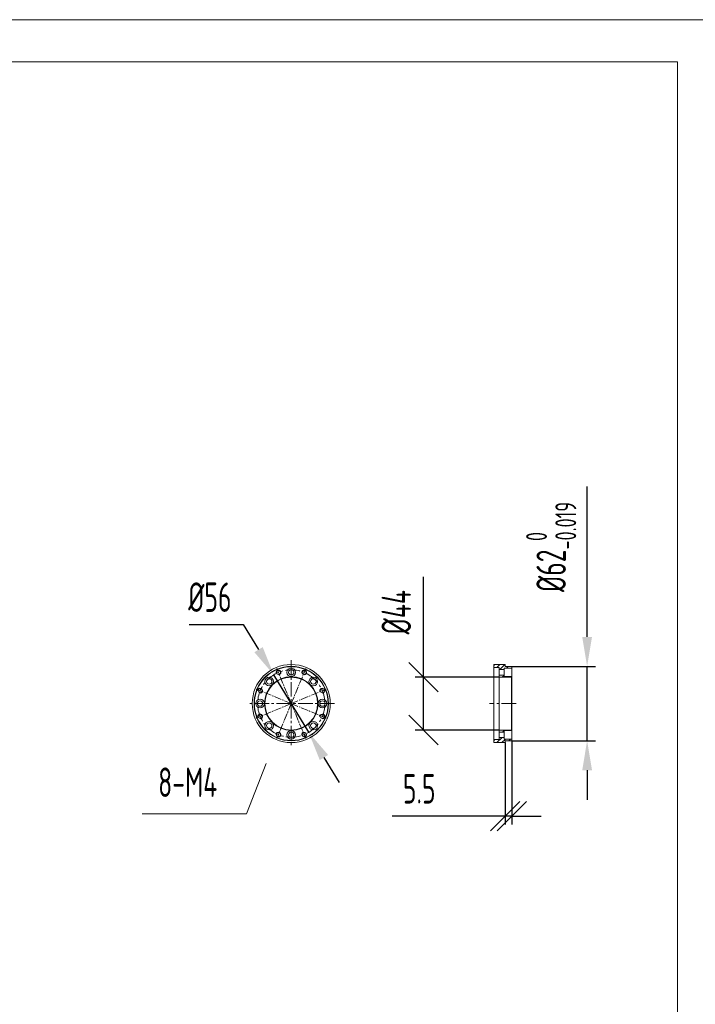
# Model space of a CAD drawing. Header units: millimetres. Extents: x 176 to 9387, y -11044 to -3322.
# Tile 138 of 256: x 7160 to 7723, y -10394 to -9574. Entities that reach past the tile are written whole.
import ezdxf

# ---------------------------------------------------------------- set-up
doc = ezdxf.new("R2010")
doc.units = ezdxf.units.MM
doc.header["$LTSCALE"] = 0.3175
doc.linetypes.add('CENTER2', pattern=[28.575, 19.05, -3.175, 3.175, -3.175])
for name, color, linetype, lineweight in [('1轮廓实线层', 7, 'Continuous', 18), ('2细线层', 4, 'Continuous', 13), ('3中心线层', 1, 'CENTER2', 13), ('5剖面线层', 2, 'Continuous', 13), ('7标注层', 4, 'Continuous', 13), ('图框层', 7, 'Continuous', 18)]:
    doc.layers.add(name, color=color, linetype=linetype, lineweight=lineweight)
doc.styles.add('PC_TEXTSTYLE', font='ISOCP.SHX', dxfattribs={"width": 0.707, "bigfont": 'GBCBIG.SHX'})
doc.dimstyles.new('GB_DIAMETER', dxfattribs={"dimtxt": 3.5, "dimasz": 3.5, "dimexe": 1, "dimexo": 0, "dimgap": 1.5, "dimtad": 1, "dimjust": 4, "dimdsep": 46, "dimtxsty": 'PC_TEXTSTYLE', "dimcen": 0, "dimclrd": 256, "dimclrt": 3, "dimadec": 0, "dimazin": 2, "dimtp": 0.1, "dimtm": 0.1, "dimtfac": 0.71, "dimtdec": 3, "dimtmove": 0, "dimatfit": 2, "dimfxl": 1, "dimtfill": 1, "dimarcsym": 0})
doc.dimstyles.new('GB_LINEAR', dxfattribs={"dimtxt": 3.5, "dimasz": 3.5, "dimexe": 1, "dimexo": 0, "dimgap": 1.5, "dimtad": 1, "dimdsep": 46, "dimtxsty": 'PC_TEXTSTYLE', "dimcen": 0, "dimclrd": 256, "dimclrt": 3, "dimadec": 0, "dimazin": 2, "dimtp": 0.1, "dimtm": 0.1, "dimtfac": 0.71, "dimtdec": 3, "dimtmove": 0, "dimatfit": 3, "dimfxl": 1, "dimtfill": 1, "dimarcsym": 0})

# ---------------------------------------------------------------- blocks, each defined once
blk = doc.blocks.new('ZwmFrameMain_1_A4^_^无分区图框^_^landscape')
at = {"layer": '1轮廓实线层'}
for q in [(0, 200), (267, 0)]:
    blk.add_line((267, 200), q, dxfattribs=at)
at = {"layer": '2细线层'}
blk.add_line((272, 205), (-25, 205), dxfattribs=at)
blk = doc.blocks.new('*D57')
at = {"layer": '7标注层', "lineweight": -2, "transparency": 16777216}
for p, q in [((7300.94, -10077.38), (7346.1, -10077.38)), ((7346.1, -10077.38), (7358.81, -10098.32)), ((7400.58, -10167.14), (7371.52, -10119.27)), ((7413.29, -10188.09), (7426, -10209.03))]:
    blk.add_line(p, q, dxfattribs=at)
at = {"layer": '7标注层', "transparency": 16777216}
for points in [[(7355.32, -10100.44), (7362.3, -10096.21), (7371.52, -10119.27)], [(7416.78, -10185.97), (7409.8, -10190.21), (7400.58, -10167.14)]]:
    blk.add_solid(points, dxfattribs=at)
at = {"layer": 'Defpoints', "color": 0, "transparency": 16777216}
for p in [(7371.52, -10119.27), (7400.58, -10167.14)]:
    blk.add_point(p, dxfattribs=at)
at = {"layer": '7标注层', "color": 3, "transparency": 16777216, "insert": (7318.27, -10054.63), "char_height": 24.5, "attachment_point": 5, "style": 'PC_TEXTSTYLE', "bg_fill": 3, "box_fill_scale": 1.1, "bg_fill_color": 257, "bg_fill_transparency": 0}
blk.add_mtext('%%c56', dxfattribs=at)
blk = doc.blocks.new('*D58')
at = {"layer": '7标注层', "lineweight": -2, "transparency": 16777216}
for p, q in [((7632.49, -10087.71), (7632.49, -9962.49)), ((7632.49, -10174.21), (7632.49, -10112.21)), ((7632.49, -10198.71), (7632.49, -10223.21))]:
    blk.add_line(p, q, dxfattribs=at)
at = {"layer": '7标注层', "color": 0, "lineweight": -2, "transparency": 16777216}
for p, q in [((7569.49, -10112.21), (7639.49, -10112.21)), ((7569.49, -10174.21), (7639.49, -10174.21))]:
    blk.add_line(p, q, dxfattribs=at)
at = {"layer": '7标注层', "transparency": 16777216}
for points in [[(7628.41, -10087.71), (7636.58, -10087.71), (7632.49, -10112.21)], [(7636.58, -10198.71), (7628.41, -10198.71), (7632.49, -10174.21)]]:
    blk.add_solid(points, dxfattribs=at)
at = {"layer": 'Defpoints', "color": 0, "transparency": 16777216}
for p in [(7569.49, -10112.21), (7632.49, -10112.21), (7569.49, -10174.21)]:
    blk.add_point(p, dxfattribs=at)
at = {"layer": '7标注层', "color": 3, "transparency": 16777216, "insert": (7602.56, -10012.85), "char_height": 24.5, "attachment_point": 5, "rotation": 90, "style": 'PC_TEXTSTYLE', "bg_fill": 3, "box_fill_scale": 1.1, "bg_fill_color": 257, "bg_fill_transparency": 0}
blk.add_mtext('{\\A1;%%c62{}{\\H0.71x;\\C2;\\S 0^ -0.019;}}', dxfattribs=at)
blk = doc.blocks.new('_Oblique')
at = {"color": 0, "lineweight": -2}
blk.add_line((-0.5, -0.5), (0.5, 0.5), dxfattribs=at)
blk = doc.blocks.new('*D59')
at = {"layer": '7标注层', "lineweight": -2, "transparency": 16777216}
for p, q in [((7496.29, -10121.21), (7496.29, -10037.6)), ((7496.29, -10165.21), (7496.29, -10121.21))]:
    blk.add_line(p, q, dxfattribs=at)
at = {"layer": '7标注层', "color": 0, "lineweight": -2, "transparency": 16777216}
for p, q in [((7559.29, -10121.21), (7489.29, -10121.21)), ((7559.29, -10165.21), (7489.29, -10165.21))]:
    blk.add_line(p, q, dxfattribs=at)
at = {"layer": 'Defpoints', "color": 0, "transparency": 16777216}
for p in [(7496.29, -10121.21), (7559.29, -10121.21), (7559.29, -10165.21)]:
    blk.add_point(p, dxfattribs=at)
at = {"layer": '7标注层', "lineweight": -2, "transparency": 16777216, "xscale": 24.5, "yscale": 24.5, "zscale": 24.5}
for p, rotation in [((7496.29, -10121.21), 90), ((7496.29, -10165.21), 270)]:
    blk.add_blockref('_Oblique', p, dxfattribs=dict(at, rotation=rotation))
at = {"layer": '7标注层', "color": 3, "transparency": 16777216, "insert": (7473.54, -10067.15), "char_height": 24.5, "attachment_point": 5, "rotation": 90, "style": 'PC_TEXTSTYLE', "bg_fill": 3, "box_fill_scale": 1.1, "bg_fill_color": 257, "bg_fill_transparency": 0}
blk.add_mtext('%%c44', dxfattribs=at)
blk = doc.blocks.new('*D60')
at = {"layer": '7标注层', "color": 0, "lineweight": -2, "transparency": 16777216}
for p, q in [((7564.29, -10175.71), (7564.29, -10243.91)), ((7569.79, -10173.91), (7569.79, -10243.91))]:
    blk.add_line(p, q, dxfattribs=at)
at = {"layer": '7标注层', "lineweight": -2, "transparency": 16777216}
for p, q in [((7564.29, -10236.91), (7470.04, -10236.91)), ((7569.79, -10236.91), (7564.29, -10236.91)), ((7569.79, -10236.91), (7594.29, -10236.91))]:
    blk.add_line(p, q, dxfattribs=at)
at = {"layer": 'Defpoints', "color": 0, "transparency": 16777216}
for p in [(7564.29, -10175.71), (7569.79, -10173.91), (7564.29, -10236.91)]:
    blk.add_point(p, dxfattribs=at)
at = {"layer": '7标注层', "lineweight": -2, "transparency": 16777216, "xscale": 24.5, "yscale": 24.5, "zscale": 24.5}
blk.add_blockref('_Oblique', (7564.29, -10236.91), dxfattribs=at)
at = {"layer": '7标注层', "lineweight": -2, "transparency": 16777216, "xscale": 24.5, "yscale": 24.5, "zscale": 24.5, "rotation": 180}
blk.add_blockref('_Oblique', (7569.79, -10236.91), dxfattribs=at)
at = {"layer": '7标注层', "color": 3, "transparency": 16777216, "insert": (7492.67, -10214.16), "char_height": 24.5, "attachment_point": 5, "style": 'PC_TEXTSTYLE', "bg_fill": 3, "box_fill_scale": 1.1, "bg_fill_color": 257, "bg_fill_transparency": 0}
blk.add_mtext('5.5', dxfattribs=at)

msp = doc.modelspace()

# ---------------------------------------------------------------- hatches: boundary and pattern name
at = {"layer": '5剖面线层'}
h = msp.add_hatch(dxfattribs=at)
h.set_pattern_fill('ANSI31', color=256, scale=0.93, angle=360, style=0)
h.set_pattern_definition([(45, (7339.9596, -10305.453), (-2.08791, 2.08791), [])])
h.paths.add_polyline_path([(7563.2944, -10120.80531), (7569.7944, -10120.80531), (7569.7944, -10120.90531), (7569.4944, -10121.20531), (7559.2944, -10121.20531), (7559.2944, -10119.45531), (7563.2944, -10119.45531)], flags=0)
h.paths.add_polyline_path([(7564.2944, -10110.70531), (7564.2944, -10112.20531), (7569.4944, -10112.20531), (7569.7944, -10112.50531), (7569.7944, -10113.60531), (7563.2944, -10113.60531), (7563.2944, -10114.95531), (7559.2944, -10114.95531), (7559.2944, -10113.20531), (7554.7944, -10113.20531), (7554.7944, -10111.00531), (7555.0944, -10110.70531)], flags=0)
h.paths.add_polyline_path([(7559.2944, -10165.20531), (7569.4944, -10165.20531), (7569.7944, -10165.50531), (7569.7944, -10165.60531), (7563.2944, -10165.60531), (7563.2944, -10166.95531), (7559.2944, -10166.95531)], flags=0)
h.paths.add_polyline_path([(7559.2944, -10171.45531), (7563.2944, -10171.45531), (7563.2944, -10172.80531), (7569.7944, -10172.80531), (7569.7944, -10173.90531), (7569.4944, -10174.20531), (7564.2944, -10174.20531), (7564.2944, -10175.70531), (7555.0944, -10175.70531), (7554.7944, -10175.40531), (7554.7944, -10173.20531), (7559.2944, -10173.20531)], flags=0)

# ---------------------------------------------------------------- linework, layer by layer
at = {"layer": '1轮廓实线层'}
for p, q in [((7554.7944, -10111.00531), (7555.0944, -10110.70531)), ((7554.7944, -10113.20531), (7554.7944, -10111.00531)), ((7554.7944, -10113.20531), (7554.7944, -10143.20531)), ((7559.2944, -10113.20531), (7554.7944, -10113.20531)), ((7555.0944, -10110.70531), (7564.2944, -10110.70531)), ((7559.2944, -10114.95531), (7559.2944, -10113.20531)), ((7569.7944, -10113.60531), (7563.2944, -10113.60531)), ((7563.2944, -10113.60531), (7563.2944, -10114.95531)), ((7564.2944, -10110.70531), (7564.2944, -10112.20531)), ((7564.2944, -10112.20531), (7569.4944, -10112.20531)), ((7569.4944, -10112.20531), (7569.7944, -10112.50531)), ((7569.7944, -10112.50531), (7569.7944, -10113.60531)), ((7569.7944, -10113.60531), (7569.7944, -10120.80531)), ((7559.2944, -10114.95531), (7559.2944, -10117.20531)), ((7563.2944, -10114.95531), (7559.2944, -10114.95531)), ((7559.2944, -10117.20531), (7559.2944, -10119.45531)), ((7559.2944, -10121.20531), (7559.2944, -10119.45531)), ((7559.2944, -10119.45531), (7563.2944, -10119.45531)), ((7559.2944, -10121.20531), (7559.2944, -10143.20531)), ((7569.4944, -10121.20531), (7559.2944, -10121.20531)), ((7563.2944, -10119.45531), (7563.2944, -10114.95531)), ((7563.2944, -10119.45531), (7563.2944, -10120.80531)), ((7563.2944, -10120.80531), (7569.7944, -10120.80531)), ((7569.7944, -10120.90531), (7569.4944, -10121.20531)), ((7569.4944, -10121.20531), (7569.4944, -10143.20531)), ((7569.7944, -10120.80531), (7569.7944, -10120.90531)), ((7569.7944, -10143.20531), (7569.7944, -10120.90531)), ((7554.7944, -10143.20531), (7554.7944, -10173.20531)), ((7559.2944, -10143.20531), (7559.2944, -10165.20531)), ((7569.4944, -10143.20531), (7569.4944, -10165.20531)), ((7569.7944, -10165.50531), (7569.7944, -10143.20531)), ((7559.2944, -10165.20531), (7569.4944, -10165.20531)), ((7559.2944, -10166.95531), (7559.2944, -10165.20531)), ((7559.2944, -10166.95531), (7559.2944, -10169.20531)), ((7563.2944, -10166.95531), (7559.2944, -10166.95531)), ((7559.2944, -10169.20531), (7559.2944, -10171.45531)), ((7569.7944, -10165.60531), (7563.2944, -10165.60531)), ((7563.2944, -10165.60531), (7563.2944, -10166.95531)), ((7563.2944, -10171.45531), (7563.2944, -10166.95531)), ((7569.4944, -10165.20531), (7569.7944, -10165.50531)), ((7569.7944, -10165.50531), (7569.7944, -10165.60531)), ((7569.7944, -10165.60531), (7569.7944, -10172.80531)), ((7554.7944, -10175.40531), (7554.7944, -10173.20531)), ((7554.7944, -10173.20531), (7559.2944, -10173.20531)), ((7555.0944, -10175.70531), (7554.7944, -10175.40531)), ((7564.2944, -10175.70531), (7555.0944, -10175.70531)), ((7559.2944, -10173.20531), (7559.2944, -10171.45531)), ((7559.2944, -10171.45531), (7563.2944, -10171.45531)), ((7563.2944, -10171.45531), (7563.2944, -10172.80531)), ((7563.2944, -10172.80531), (7569.7944, -10172.80531)), ((7569.4944, -10174.20531), (7564.2944, -10174.20531)), ((7564.2944, -10174.20531), (7564.2944, -10175.70531)), ((7569.7944, -10173.90531), (7569.4944, -10174.20531)), ((7569.7944, -10172.80531), (7569.7944, -10173.90531))]:
    msp.add_line(p, q, dxfattribs=at)
for centre, radius in [((7386.05086, -10143.20531), 32.5), ((7386.05086, -10143.20531), 31), ((7386.05086, -10143.20531), 30.7), ((7386.05086, -10117.20531), 3.6), ((7386.05086, -10143.20531), 22.3), ((7386.05086, -10143.20531), 22), ((7367.66609, -10124.82053), 3.6), ((7375.33573, -10117.33668), 1.65), ((7386.05086, -10117.20531), 2.25), ((7396.766, -10117.33668), 1.65), ((7404.43564, -10124.82053), 3.6), ((7367.66609, -10124.82053), 2.25), ((7404.43564, -10124.82053), 2.25), ((7360.18224, -10132.49017), 1.65), ((7411.91949, -10132.49017), 1.65), ((7360.05086, -10143.20531), 3.6), ((7360.05086, -10143.20531), 2.25), ((7412.05086, -10143.20531), 3.6), ((7412.05086, -10143.20531), 2.25), ((7360.18224, -10153.92044), 1.65), ((7411.91949, -10153.92044), 1.65), ((7367.66609, -10161.59008), 3.6), ((7367.66609, -10161.59008), 2.25), ((7404.43564, -10161.59008), 3.6), ((7404.43564, -10161.59008), 2.25), ((7375.33573, -10169.07393), 1.65), ((7386.05086, -10169.20531), 3.6), ((7386.05086, -10169.20531), 2.25), ((7396.766, -10169.07393), 1.65)]:
    msp.add_circle(centre, radius, dxfattribs=at)
at = {"layer": '2细线层'}
for centre in [(7375.33573, -10117.33668), (7396.766, -10117.33668), (7360.18224, -10132.49017), (7411.91949, -10132.49017), (7360.18224, -10153.92044), (7411.91949, -10153.92044), (7375.33573, -10169.07393), (7396.766, -10169.07393)]:
    msp.add_arc(centre, 2, 277, 187, dxfattribs=at)
at = {"layer": '3中心线层', "ltscale": 2}
for p, q in [((7386.05086, -10107.20531), (7386.05086, -10179.20531)), ((7422.05086, -10143.20531), (7350.05086, -10143.20531)), ((7573.2944, -10143.20531), (7551.2944, -10143.20531))]:
    msp.add_line(p, q, dxfattribs=at)
at = {"layer": '3中心线层'}
for q in [(7373.99633, -10114.1031), (7398.10539, -10114.1031), (7356.94866, -10131.15078), (7415.15307, -10131.15078), (7356.94866, -10155.25983), (7373.99633, -10172.30751), (7398.10539, -10172.30751), (7415.15307, -10155.25983)]:
    msp.add_line((7386.05086, -10143.20531), q, dxfattribs=at)
at = {"layer": '3中心线层', "ltscale": 2}
msp.add_circle((7386.05086, -10143.20531), 28, dxfattribs=at)
at = {"layer": '7标注层', "color": 4, "lineweight": 0}
msp.add_line((7348.89292, -10234.93783), (7261.89272, -10234.93783), dxfattribs=at)

# ---------------------------------------------------------------- block references
at = {"layer": '图框层', "xscale": 7, "yscale": 7, "zscale": 7}
msp.add_blockref('ZwmFrameMain_1_A4^_^无分区图框^_^landscape', (5838.81729, -11008.94577), dxfattribs=at)

# ---------------------------------------------------------------- next in the draw order: dimensions: what is measured, and where the dimension line sits
at = {"layer": '7标注层'}
for base, p1, p2, text, override, picture, middle in [((7632.4944, -10112.20531), (7569.4944, -10174.20531), (7569.4944, -10112.20531), '{\\A1;%%c<>{}{\\H0.71x;\\C2;\\S 0^ -0.019;}}', {"dimscale": 7, "dimgap": 1.5, "dimtad": 1, "dimjust": 0, "dimdec": 2, "dimlfac": 1, "dimpost": '<>', "dimse1": 0, "dimse2": 0, "dimsd1": 0, "dimsd2": 0, "dimclrd": 256, "dimclre": 0, "dimtol": 0, "dimlim": 0, "dimtp": 0, "dimtm": 0.019, "dimtdec": 3, "dimtofl": 1}, '*D58', (7602.56201, -10012.84799)), ((7496.2944, -10121.20531), (7559.2944, -10165.20531), (7559.2944, -10121.20531), '%%c<>', {"dimscale": 7, "dimgap": 1.5, "dimtad": 1, "dimjust": 0, "dimdec": 2, "dimlfac": 1, "dimpost": '<>', "dimblk1": 'Oblique', "dimblk2": 'Oblique', "dimsah": 1, "dimse1": 0, "dimse2": 0, "dimsd1": 0, "dimsd2": 0, "dimclrd": 256, "dimclre": 0, "dimtofl": 1}, '*D59', (7473.5444, -10067.15166))]:
    dim = msp.add_linear_dim(base=base, p1=p1, p2=p2, angle=90, text=text, dimstyle='GB_LINEAR', override=override, dxfattribs=at)
    dim.commit()
    dim.dimension.update_dxf_attribs({"geometry": picture, "text_midpoint": middle})
dim = msp.add_diameter_dim_2p(p1=(7400.57773, -10167.1421), p2=(7371.52399, -10119.26851), dimstyle='GB_DIAMETER', override={"dimscale": 7, "dimgap": 1.5, "dimtad": 1, "dimjust": 4, "dimtih": 0, "dimtoh": 1, "dimdec": 2, "dimlfac": 1, "dimse1": 0, "dimse2": 0, "dimsd1": 0, "dimsd2": 0, "dimtix": 0, "dimtofl": 1, "dimatfit": 0}, dxfattribs=at)
dim.commit()
dim.dimension.update_dxf_attribs({"geometry": '*D57', "text_midpoint": (7352.56497, -10088.02861), "dimtype": 163})

# ---------------------------------------------------------------- next in the draw order: linework, layer by layer
at = {"layer": '7标注层', "color": 4, "lineweight": 0}
msp.add_line((7365.20051, -10192.97466), (7348.89292, -10234.93783), dxfattribs=at)
at = {"layer": '7标注层', "color": 4}
msp.add_solid([(7374.07505, -10170.13845), (7361.37904, -10191.48957), (7369.02198, -10194.45975), (7374.07505, -10170.13845)], dxfattribs=at)

# ---------------------------------------------------------------- next in the draw order: texts
at = {"layer": '7标注层', "color": 3, "insert": (7324.39292, -10220.93783), "char_height": 24.5, "attachment_point": 9, "style": 'PC_TEXTSTYLE'}
msp.add_mtext('8-M4', dxfattribs=at)

# ---------------------------------------------------------------- next in the draw order: dimensions: what is measured, and where the dimension line sits
at = {"layer": '7标注层'}
dim = msp.add_linear_dim(base=(7564.2944, -10236.90531), p1=(7569.7944, -10173.90531), p2=(7564.2944, -10175.70531), dimstyle='GB_LINEAR', override={"dimscale": 7, "dimgap": 1.5, "dimtad": 1, "dimjust": 0, "dimdec": 2, "dimlfac": 1, "dimpost": '<>', "dimblk1": 'Oblique', "dimblk2": 'Oblique', "dimsah": 1, "dimse1": 0, "dimse2": 0, "dimsd1": 0, "dimsd2": 0, "dimclrd": 256, "dimclre": 0, "dimtofl": 1}, dxfattribs=at)
dim.commit()
dim.dimension.update_dxf_attribs({"geometry": '*D60', "text_midpoint": (7492.66935, -10214.15531)})

doc.saveas('drawing.dxf')
